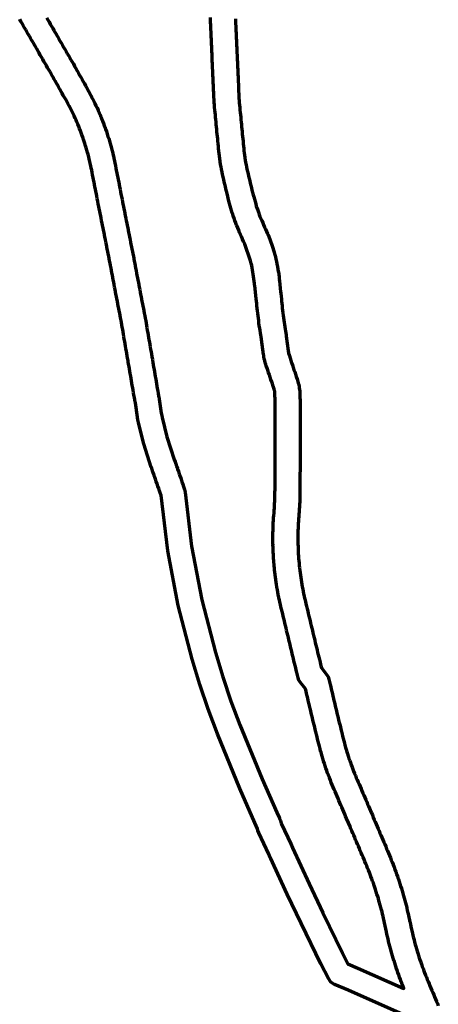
# Model space of a CAD drawing. Header units: metres. Extents: x 98902 to 136161, y 449037 to 499677.
# Tile 11 of 200: x 127168 to 128208, y 463184 to 465628. Entities that reach past the tile are written whole.
import ezdxf

# ---------------------------------------------------------------- set-up
doc = ezdxf.new("R2010")
doc.units = ezdxf.units.M
doc.layers.add('B-WE-OG-INFO_EIS VOORZORGSMAATREGEL-GV', color=7, linetype='Continuous', lineweight=70, true_color=0xfa194b)

msp = doc.modelspace()

# ---------------------------------------------------------------- linework, layer by layer
at = {"layer": 'B-WE-OG-INFO_EIS VOORZORGSMAATREGEL-GV', "flags": 128}
for points in [[(128127.4, 463155.8), (127983.8, 463219.1), (127949.6, 463233.8), (127940.9, 463239.5), (127934.6, 463247.9), (127916, 463284.7), (127867.1, 463385.5), (127832.6, 463457.9), (127790.7, 463547.9), (127790.6, 463548.4), (127790.2, 463548.9), (127786.8, 463557), (127761.6, 463609.7), (127759.5, 463615.3), (127759, 463619.9), (127758.9, 463620), (127758.9, 463620), (127751.9, 463634.6), (127715.1, 463720.2), (127659.1, 463855.7), (127636.3, 463916.7), (127615.4, 463978.4), (127596.4, 464040.7), (127561.9, 464174.3), (127536.1, 464310), (127519.2, 464447), (127517.2, 464453.7), (127515.3, 464459.1), (127513.3, 464464.8), (127511.4, 464470.4), (127511.4, 464470.4), (127509.4, 464476.1), (127509.4, 464476.1), (127507.4, 464481.8), (127505.5, 464487.4), (127503.5, 464493.1), (127503.5, 464493.1), (127503, 464494.5), (127503, 464494.5), (127501.1, 464500.2), (127499.1, 464505.9), (127497.2, 464511.5), (127497.2, 464511.5), (127497.2, 464511.5), (127495.2, 464517.2), (127495.2, 464517.5), (127495, 464517.7), (127476.1, 464575.6), (127463.3, 464627.3), (127463.3, 464628.1), (127463, 464628.8), (127461.9, 464634.7), (127461.9, 464634.8), (127461.9, 464634.8), (127460.8, 464640.7), (127460.8, 464641.3), (127460.6, 464641.8), (127455.3, 464676.9), (127454.6, 464680.8), (127454.6, 464680.9), (127454.6, 464681.4), (127454.4, 464681.9), (127454.4, 464682.5), (127454.2, 464683), (127453.9, 464684.5), (127453.9, 464684.6), (127453.9, 464684.6), (127452.9, 464690.6), (127451.8, 464696.5), (127450.8, 464702.4), (127449.8, 464708.3), (127449.8, 464708.3), (127449.8, 464708.3), (127448.8, 464714.2), (127448.8, 464714.3), (127448.8, 464714.3), (127447.8, 464720.2), (127447.8, 464720.2), (127446.7, 464726.1), (127446.7, 464726.1), (127445.7, 464732), (127445.7, 464732), (127444.7, 464737.9), (127443.7, 464743.8), (127443.7, 464743.8), (127442.7, 464749.7), (127441.7, 464755.7), (127440.6, 464761.6), (127440.6, 464761.6), (127440.6, 464761.6), (127439.6, 464767.5), (127439.6, 464767.5), (127438.6, 464773.4), (127437.6, 464779.3), (127437.6, 464779.3), (127437.6, 464779.3), (127437.6, 464779.4), (127437.6, 464779.6), (127437.5, 464779.8), (127437.1, 464782.1), (127437.1, 464782.1), (127437.1, 464782.1), (127436.1, 464788), (127436.1, 464788), (127435.1, 464793.9), (127434, 464799.8), (127433, 464805.7), (127432, 464811.6), (127431, 464817.5), (127429.9, 464823.4), (127428.9, 464829.3), (127427.9, 464835.2), (127427.9, 464835.4), (127427.8, 464835.5), (127426.8, 464841.4), (127425.8, 464847.3), (127425.8, 464847.3), (127425.8, 464847.3), (127424.9, 464853.3), (127424.9, 464853.3), (127423.9, 464859.2), (127422.9, 464865.1), (127422.9, 464865.1), (127421.9, 464870.9), (127420.9, 464876.5), (127419.9, 464882), (127418.7, 464887.9), (127417.6, 464893.8), (127416.4, 464899.7), (127415.3, 464905.6), (127414.1, 464911.4), (127412.9, 464917.3), (127411.8, 464923.2), (127410.6, 464929.1), (127410.6, 464929.1), (127410.6, 464929.2), (127409.5, 464935.1), (127409.5, 464935.1), (127409.4, 464935.2), (127408.3, 464941.1), (127408.3, 464941.1), (127407.2, 464947), (127406.1, 464952.9), (127404.9, 464958.8), (127404.9, 464958.8), (127403.8, 464964.7), (127402.7, 464970.6), (127402.7, 464970.6), (127402.7, 464970.6), (127401.6, 464976.5), (127400.4, 464982.4), (127399.3, 464988.3), (127399.3, 464988.3), (127399.3, 464988.3), (127398.2, 464994.2), (127398.2, 464994.2), (127398.2, 464994.2), (127397.1, 465000.1), (127396, 465006), (127396, 465006), (127394.9, 465011.9), (127393.7, 465017.8), (127393.7, 465017.8), (127393.7, 465017.8), (127392.7, 465023.6), (127391.5, 465029.4), (127391.5, 465029.4), (127390.4, 465035.2), (127390.4, 465035.2), (127389.2, 465041.1), (127388, 465047), (127386.8, 465052.9), (127385.7, 465058.8), (127384.5, 465064.7), (127383.3, 465070.6), (127383.3, 465070.6), (127382.2, 465076.4), (127381, 465082.3), (127379.8, 465088.2), (127379.8, 465088.2), (127378.6, 465094.1), (127377.5, 465100), (127376.3, 465105.9), (127375.1, 465111.8), (127373.9, 465117.7), (127373.9, 465117.7), (127372.8, 465123.6), (127371.6, 465129.4), (127370.4, 465135.3), (127369.3, 465141.2), (127368.1, 465147.1), (127366.9, 465153), (127366.9, 465153), (127365.7, 465158.9), (127364.6, 465164.8), (127363.4, 465170.7), (127363.4, 465170.7), (127362.2, 465176.6), (127362.2, 465176.6), (127362.2, 465176.6), (127361.9, 465178.1), (127361.9, 465178.1), (127361.9, 465178.1), (127360.8, 465184), (127359.6, 465189.9), (127359.6, 465189.9), (127358.5, 465195.7), (127358.5, 465195.7), (127357.3, 465201.6), (127356.2, 465207.5), (127355, 465213.3), (127355, 465213.3), (127353.9, 465219.2), (127353.9, 465219.2), (127352.7, 465225.1), (127351.6, 465231), (127351.6, 465231), (127350.4, 465236.8), (127350.4, 465236.8), (127349.3, 465242.7), (127349.3, 465242.7), (127348.1, 465248.6), (127348.1, 465248.6), (127347, 465254.4), (127345.8, 465260), (127344.6, 465265.7), (127343.4, 465271.4), (127342.2, 465276.7), (127340.8, 465282.3), (127339.4, 465288), (127339.4, 465288), (127338.1, 465293.3), (127336.6, 465298.7), (127335, 465304.5), (127333.5, 465309.8), (127331.9, 465315), (127331.9, 465315), (127330.1, 465320.7), (127330.1, 465320.7), (127328.4, 465326.1), (127326.6, 465331.3), (127324.7, 465336.9), (127324.7, 465336.9), (127322.8, 465342.3), (127320.9, 465347.4), (127318.8, 465352.8), (127318.8, 465352.8), (127316.7, 465358.2), (127314.6, 465363.4), (127312.4, 465368.6), (127312.4, 465368.6), (127310.1, 465374), (127308, 465379), (127305.6, 465384.1), (127303.1, 465389.6), (127303.1, 465389.6), (127300.8, 465394.5), (127298.4, 465399.5), (127295.7, 465404.8), (127293.2, 465409.8), (127290.6, 465414.7), (127287.8, 465419.9), (127285, 465425), (127282.3, 465430), (127282.3, 465430), (127279.3, 465435.2), (127276.4, 465440.4), (127273.5, 465445.6), (127273.5, 465445.6), (127270.6, 465450.8), (127267.6, 465456.1), (127264.7, 465461.3), (127264.7, 465461.3), (127261.8, 465466.5), (127261.8, 465466.5), (127258.9, 465471.7), (127258.9, 465471.7), (127255.9, 465476.9), (127253, 465482.1), (127252.4, 465483.3), (127252.4, 465483.3), (127249.4, 465488.3), (127249.4, 465488.3), (127246.4, 465493.6), (127246.4, 465493.6), (127243.4, 465498.8), (127240.4, 465504), (127237.4, 465509.2), (127234.4, 465514.4), (127234.4, 465514.4), (127231.4, 465519.6), (127231.3, 465519.6), (127228.3, 465524.9), (127228.3, 465524.9), (127225.3, 465530.1), (127222.3, 465535.3), (127219.3, 465540.5), (127216.3, 465545.7), (127216.3, 465545.7), (127213.3, 465550.9), (127210.3, 465556.1), (127207.2, 465561.4), (127204.2, 465566.6), (127201.2, 465571.8), (127198.2, 465577), (127198.2, 465577), (127195.2, 465582.2), (127195.2, 465582.2), (127192.2, 465587.4), (127189.2, 465592.7), (127186.2, 465597.9), (127183.1, 465603.1), (127180.1, 465608.3), (127177.1, 465613.5), (127174.1, 465618.7), (127174.1, 465618.7), (127171.1, 465624), (127168.1, 465629.2)], [(127235.1, 465633.1), (127238.1, 465627.9), (127238.1, 465627.9), (127241.1, 465622.7), (127244.1, 465617.5), (127247.2, 465612.2), (127250.2, 465607), (127250.2, 465607), (127253.2, 465601.8), (127256.2, 465596.6), (127256.2, 465596.6), (127259.2, 465591.4), (127259.2, 465591.4), (127262.2, 465586.2), (127265.2, 465580.9), (127268.2, 465575.7), (127271.3, 465570.5), (127274.3, 465565.3), (127274.3, 465565.3), (127277.3, 465560.1), (127280.3, 465554.9), (127283.3, 465549.6), (127286.3, 465544.4), (127289.3, 465539.2), (127289.3, 465539.2), (127292.3, 465534), (127292.3, 465534), (127295.4, 465528.8), (127298.4, 465523.6), (127301.4, 465518.4), (127304.4, 465513.1), (127304.4, 465513.1), (127304.5, 465513), (127305.2, 465511.7), (127305.3, 465511.6), (127305.3, 465511.5), (127308.3, 465506.3), (127311.2, 465501.1), (127311.2, 465501.1), (127314.1, 465495.8), (127317, 465490.6), (127320, 465485.4), (127322.9, 465480.2), (127325.8, 465475), (127325.8, 465475), (127328.7, 465469.8), (127328.7, 465469.8), (127331.7, 465464.5), (127334.6, 465459.3), (127334.6, 465459.2), (127334.7, 465459.2), (127337.6, 465453.9), (127337.6, 465453.8), (127337.7, 465453.7), (127340.6, 465448.4), (127343.4, 465443.1), (127343.4, 465443.1), (127343.5, 465443), (127346.3, 465437.7), (127346.4, 465437.3), (127346.7, 465437), (127349.3, 465431.7), (127352, 465426.3), (127354.7, 465421), (127354.8, 465420.5), (127355.1, 465420.1), (127357.6, 465414.7), (127357.6, 465414.7), (127357.6, 465414.7), (127360.1, 465409.2), (127360.1, 465409.2), (127362.6, 465403.8), (127362.7, 465403.4), (127362.9, 465403.1), (127365.3, 465397.6), (127365.3, 465397.5), (127365.4, 465397.4), (127367.7, 465391.9), (127367.7, 465391.9), (127370, 465386.4), (127370.1, 465386.1), (127370.3, 465385.9), (127372.5, 465380.3), (127372.5, 465380.1), (127372.6, 465380), (127374.8, 465374.4), (127374.8, 465374.4), (127376.9, 465368.8), (127376.9, 465368.6), (127377.1, 465368.4), (127379.1, 465362.8), (127379.2, 465362.5), (127379.3, 465362.3), (127381.3, 465356.7), (127381.3, 465356.7), (127383.3, 465351), (127383.3, 465350.9), (127383.3, 465350.8), (127385.3, 465345.1), (127385.3, 465344.8), (127385.5, 465344.5), (127387.3, 465338.7), (127389.1, 465333), (127389.1, 465333), (127389.1, 465333), (127390.9, 465327.3), (127390.9, 465326.8), (127391.1, 465326.4), (127392.8, 465320.7), (127394.4, 465314.9), (127396, 465309.1), (127396, 465308.7), (127396.2, 465308.3), (127397.7, 465302.5), (127397.7, 465302.5), (127397.7, 465302.4), (127399.1, 465296.6), (127399.1, 465296.6), (127400.5, 465290.8), (127400.6, 465290.4), (127400.7, 465290.1), (127402, 465284.3), (127402, 465284.1), (127402.1, 465284), (127403.3, 465278.2), (127404.5, 465272.3), (127404.5, 465272.2), (127404.6, 465272.1), (127405.8, 465266.2), (127405.8, 465266.1), (127405.8, 465266), (127407, 465260.1), (127407, 465260.1), (127408.1, 465254.2), (127408.1, 465254.2), (127409.3, 465248.4), (127410.4, 465242.5), (127411.6, 465236.6), (127412.7, 465230.8), (127412.7, 465230.8), (127413.9, 465224.9), (127413.9, 465224.9), (127415, 465219), (127416.2, 465213.1), (127417.3, 465207.3), (127418.5, 465201.4), (127418.5, 465201.4), (127419.6, 465195.5), (127420.8, 465189.7), (127420.8, 465189.7), (127421.1, 465188.2), (127421.1, 465188.2), (127422.2, 465182.4), (127423.4, 465176.5), (127424.6, 465170.6), (127425.8, 465164.7), (127426.9, 465158.8), (127428.1, 465152.9), (127429.3, 465147.1), (127430.4, 465141.2), (127431.6, 465135.3), (127432.8, 465129.4), (127434, 465123.5), (127435.1, 465117.6), (127436.3, 465111.7), (127436.3, 465111.7), (127437.5, 465105.8), (127438.7, 465099.9), (127439.8, 465094.1), (127441, 465088.2), (127442.2, 465082.3), (127443.3, 465076.4), (127444.5, 465070.5), (127445.7, 465064.6), (127446.9, 465058.7), (127448, 465052.8), (127449.2, 465046.9), (127450.4, 465041), (127450.4, 465041), (127450.4, 465040.9), (127451.6, 465035.1), (127451.6, 465034.9), (127451.6, 465034.8), (127452.7, 465028.9), (127453.8, 465023), (127454.9, 465017.1), (127454.9, 465017.1), (127454.9, 465017.1), (127456, 465011.2), (127456, 465011.2), (127457.1, 465005.4), (127457.1, 465005.4), (127458.3, 464999.5), (127458.3, 464999.5), (127459.4, 464993.6), (127460.5, 464987.7), (127460.5, 464987.7), (127460.5, 464987.7), (127461.6, 464981.8), (127462.8, 464975.9), (127463.9, 464970), (127463.9, 464970), (127465, 464964.1), (127466.1, 464958.2), (127467.3, 464952.3), (127468.4, 464946.5), (127469.5, 464940.7), (127469.5, 464940.7), (127470.7, 464934.8), (127471.8, 464928.9), (127473, 464923), (127474.1, 464917.1), (127475.3, 464911.2), (127476.5, 464905.3), (127477.6, 464899.5), (127478.8, 464893.6), (127478.8, 464893.5), (127478.8, 464893.4), (127479.9, 464887.5), (127479.9, 464887.2), (127480, 464887), (127481, 464881.1), (127481, 464881), (127481.1, 464880.9), (127482.1, 464875), (127482.1, 464875), (127483.1, 464869), (127483.1, 464869), (127484, 464863.1), (127485, 464857.2), (127485, 464857.2), (127486, 464851.3), (127487, 464845.5), (127488, 464839.7), (127489, 464833.8), (127490.1, 464827.8), (127491.1, 464821.9), (127491.1, 464821.9), (127491.1, 464821.9), (127492.1, 464815.9), (127493.2, 464810), (127494.2, 464804.1), (127495.2, 464798.2), (127495.2, 464798.2), (127495.2, 464798.2), (127496.2, 464792.3), (127496.2, 464792.3), (127496.6, 464790), (127496.6, 464790), (127496.6, 464790), (127496.6, 464789.7), (127496.7, 464789.5), (127497.7, 464783.6), (127498.7, 464777.7), (127499.8, 464771.8), (127499.8, 464771.8), (127500.8, 464765.9), (127501.8, 464759.9), (127502.8, 464754), (127502.8, 464754), (127502.8, 464754), (127503.8, 464748.1), (127503.8, 464748.1), (127503.9, 464748.1), (127504.9, 464742.2), (127504.9, 464742.2), (127504.9, 464742.2), (127505.9, 464736.2), (127505.9, 464736.2), (127506.9, 464730.3), (127507.9, 464724.4), (127507.9, 464724.4), (127508.9, 464718.5), (127508.9, 464718.5), (127509.9, 464712.6), (127511, 464706.7), (127512, 464700.8), (127513, 464694.8), (127513.2, 464693.5), (127513.2, 464693.2), (127513.4, 464692.9), (127513.4, 464692.3), (127513.6, 464691.8), (127514.4, 464687.4), (127514.4, 464686.8), (127514.6, 464686.3), (127519.8, 464651.3), (127520.8, 464646.1), (127520.8, 464646.1), (127521.8, 464640.9), (127533.5, 464593.2), (127552, 464536.6), (127553.9, 464531.1), (127553.9, 464531.1), (127555.8, 464525.5), (127557.8, 464519.8), (127559.7, 464514.1), (127559.7, 464514.1), (127560.2, 464512.7), (127560.2, 464512.7), (127562.2, 464507), (127562.2, 464507), (127564.2, 464501.4), (127566.1, 464495.7), (127568.1, 464490), (127568.1, 464490), (127570, 464484.3), (127572, 464478.7), (127574, 464472.8), (127574.1, 464472.4), (127574.3, 464472), (127577.5, 464461.9), (127578.7, 464455.5), (127595.1, 464321.3), (127620.2, 464188.4), (127654, 464057.5), (127672.5, 463996.9), (127692.8, 463937.1), (127714.9, 463877.9), (127770.5, 463743.3), (127806.3, 463660), (127813.1, 463645.9), (127813.1, 463645.6), (127813.3, 463645.4), (127815.6, 463640.4), (127817.8, 463633.3), (127817.9, 463631), (127841.3, 463582.2), (127845.3, 463572.7), (127886.8, 463483.6), (127921.1, 463411.6), (127969.9, 463311.1), (127983.3, 463284.6), (128007.9, 463274.1), (128122.4, 463223.6), (128120.4, 463228.5), (128120.4, 463228.6), (128120.3, 463228.7), (128118.1, 463234.2), (128118.1, 463234.3), (128118.1, 463234.4), (128115.9, 463240), (128115.9, 463240.1), (128115.8, 463240.2), (128113.7, 463245.8), (128113.7, 463245.9), (128113.6, 463246), (128111.5, 463251.6), (128111.5, 463251.7), (128111.5, 463251.8), (128109.4, 463257.4), (128109.4, 463257.5), (128109.3, 463257.6), (128107.3, 463263.3), (128107.3, 463263.4), (128107.3, 463263.5), (128105.3, 463269.1), (128105.3, 463269.2), (128105.2, 463269.3), (128103.3, 463275), (128103.3, 463275.1), (128103.3, 463275.2), (128101.4, 463280.9), (128101.4, 463281), (128101.3, 463281.1), (128099.5, 463286.8), (128099.5, 463286.9), (128099.4, 463287), (128097.7, 463292.7), (128097.6, 463292.8), (128097.6, 463292.9), (128095.8, 463298.6), (128095.8, 463298.7), (128095.8, 463298.8), (128094.1, 463304.5), (128094.1, 463304.6), (128094, 463304.7), (128092.4, 463310.5), (128092.4, 463310.6), (128092.3, 463310.7), (128090.7, 463316.4), (128090.7, 463316.6), (128090.6, 463316.7), (128089.1, 463322.4), (128089.1, 463322.5), (128089, 463322.6), (128087.5, 463328.4), (128087.5, 463328.5), (128087.4, 463328.6), (128085.9, 463334.4), (128085.9, 463334.5), (128085.9, 463334.6), (128084.4, 463340.4), (128084.4, 463340.5), (128084.4, 463340.6), (128083, 463346.4), (128083, 463346.5), (128082.9, 463346.6), (128081.6, 463352.5), (128081.6, 463352.6), (128081.5, 463352.8), (128080.2, 463358.6), (128080.2, 463358.6), (128080.2, 463358.7), (128078.9, 463364.5), (128078.9, 463364.6), (128078.9, 463364.7), (128077.6, 463370.5), (128077.6, 463370.5), (128077.6, 463370.6), (128077.2, 463372.7), (128077.2, 463372.7), (128076, 463378.3), (128075.7, 463379.6), (128075.7, 463379.6), (128075.7, 463379.6), (128074.4, 463385.4), (128074.4, 463385.4), (128073.1, 463391.2), (128071.8, 463397), (128071.8, 463397), (128070.5, 463402.8), (128069.3, 463408.2), (128068, 463413.4), (128066.5, 463418.9), (128065, 463424.6), (128063.4, 463430.3), (128063.4, 463430.3), (128061.9, 463436.1), (128060.4, 463441.4), (128058.9, 463446.5), (128057.2, 463452), (128055.4, 463457.6), (128053.6, 463463.3), (128051.9, 463469), (128051.9, 463469), (128050.2, 463474.1), (128048.4, 463479.2), (128048.4, 463479.2), (128046.5, 463484.6), (128044.5, 463490.2), (128042.5, 463495.8), (128040.5, 463501.4), (128040.5, 463501.4), (128038.7, 463506.4), (128036.7, 463511.3), (128034.4, 463516.8), (128032.2, 463522.3), (128032.2, 463522.3), (128030, 463527.8), (128027.7, 463533.2), (128027.7, 463533.2), (128025.6, 463538.6), (128023.3, 463543.8), (128023.3, 463543.8), (128021, 463549.3), (128018.7, 463554.7), (128018.7, 463554.7), (128016.3, 463560.2), (128016.3, 463560.2), (128014, 463565.6), (128011.7, 463571.1), (128011.7, 463571.1), (128009.3, 463576.6), (128009.3, 463576.6), (128007, 463582), (128004.7, 463587.5), (128004.7, 463587.5), (128002.3, 463592.9), (128000, 463598.4), (127997.7, 463603.9), (127995.4, 463609.3), (127993, 463614.8), (127990.7, 463620.2), (127988.4, 463625.7), (127984.6, 463634.6), (127984.6, 463634.6), (127979.9, 463645.5), (127979.9, 463645.5), (127979.9, 463645.5), (127977.5, 463651.1), (127975.2, 463656.6), (127972.8, 463662.2), (127972.8, 463662.2), (127970.4, 463667.7), (127970.4, 463667.7), (127968.1, 463673.3), (127965.7, 463678.8), (127963.3, 463684.4), (127961, 463689.9), (127958.6, 463695.5), (127956.2, 463701), (127953.9, 463706.6), (127951.5, 463712.1), (127949.1, 463717.7), (127946.8, 463723.3), (127946.7, 463723.4), (127946.7, 463723.5), (127944.3, 463729.1), (127944.3, 463729.2), (127944.2, 463729.3), (127942, 463734.9), (127942, 463734.9), (127939.7, 463740.5), (127937.4, 463746.1), (127937.3, 463746.6), (127937.1, 463747), (127935, 463752.6), (127935, 463752.7), (127935, 463752.7), (127932.9, 463758.3), (127932.9, 463758.3), (127930.8, 463764), (127930.8, 463764.2), (127930.7, 463764.4), (127928.7, 463770.1), (127928.6, 463770.4), (127928.5, 463770.6), (127926.6, 463776.4), (127924.7, 463782.1), (127922.8, 463787.8), (127922.7, 463788.2), (127922.5, 463788.6), (127920.8, 463794.4), (127920.8, 463794.5), (127920.8, 463794.5), (127919.1, 463800.3), (127917.3, 463806.1), (127917.3, 463806.3), (127917.3, 463806.4), (127915.6, 463812.2), (127915.6, 463812.6), (127915.4, 463812.9), (127913.9, 463818.7), (127912.4, 463824.6), (127910.9, 463830.4), (127910.9, 463830.6), (127910.8, 463830.8), (127909.3, 463836.6), (127909.3, 463836.7), (127909.3, 463836.7), (127907.9, 463842.6), (127907.9, 463842.6), (127906.5, 463848.5), (127906.5, 463848.5), (127905.1, 463854.3), (127903.6, 463860.2), (127902.2, 463866.1), (127900.8, 463871.9), (127899.4, 463877.8), (127899.4, 463877.8), (127898, 463883.7), (127898, 463883.7), (127896.5, 463889.5), (127896.5, 463889.5), (127895.1, 463895.4), (127895.1, 463895.4), (127893.7, 463901.3), (127893.7, 463901.3), (127893.7, 463901.3), (127892.3, 463907.2), (127892.3, 463907.2), (127892.3, 463907.2), (127890.9, 463913.1), (127889.4, 463918.9), (127888, 463924.8), (127888, 463924.8), (127887.7, 463926.3), (127887.7, 463926.3), (127886.3, 463932.1), (127886.3, 463932.1), (127884.9, 463938), (127883.4, 463943.9), (127883.4, 463943.9), (127882, 463949.7), (127880.6, 463955.6), (127880.6, 463955.6), (127880.6, 463955.6), (127879.2, 463961.3), (127877.8, 463967.1), (127864.9, 463984), (127861.7, 463989.1), (127859.6, 463994.8), (127856.4, 464007.5), (127856.4, 464007.7), (127856.3, 464007.9), (127854.9, 464013.7), (127854.9, 464013.7), (127853.5, 464019.5), (127853.5, 464019.5), (127852.1, 464025.3), (127852.1, 464025.3), (127850.7, 464031.1), (127849.3, 464036.9), (127847.9, 464042.8), (127847.9, 464042.8), (127846.5, 464048.6), (127846.5, 464048.6), (127845.1, 464054.4), (127845.1, 464054.4), (127843.7, 464060.2), (127842.3, 464066), (127840.9, 464071.8), (127839.5, 464077.7), (127838.1, 464083.5), (127838.1, 464083.5), (127836.7, 464089.3), (127836.7, 464089.3), (127835.3, 464095.1), (127835.3, 464095.1), (127833.9, 464100.9), (127832.5, 464106.7), (127831.1, 464112.5), (127829.6, 464118.4), (127828.2, 464124.2), (127826.8, 464130), (127825.4, 464135.8), (127825.4, 464135.8), (127824, 464141.6), (127824, 464141.6), (127822.6, 464147.4), (127822.6, 464147.4), (127821.2, 464153.3), (127819.8, 464159.1), (127818.4, 464164.9), (127818.4, 464164.9), (127818.4, 464165), (127817, 464170.8), (127817, 464171), (127816.9, 464171.1), (127815.6, 464177), (127814.3, 464182.8), (127814.3, 464182.8), (127813, 464188.6), (127813, 464188.9), (127812.8, 464189.2), (127811.6, 464195.1), (127811.6, 464195.1), (127811.6, 464195.2), (127810.4, 464201), (127810.4, 464201.3), (127810.3, 464201.6), (127809.3, 464207.4), (127809.3, 464207.5), (127809.2, 464207.5), (127808.2, 464213.4), (127807.1, 464219.3), (127807.1, 464219.6), (127807, 464220), (127806.1, 464225.9), (127806.1, 464225.9), (127806.1, 464225.9), (127805.1, 464231.8), (127805.1, 464232), (127805.1, 464232.1), (127804.2, 464238), (127804.2, 464238.2), (127804.2, 464238.4), (127803.4, 464244.3), (127803.4, 464244.3), (127803.4, 464244.3), (127802.6, 464250.2), (127802.6, 464250.6), (127802.5, 464250.9), (127801.8, 464256.8), (127801.2, 464262.8), (127801.2, 464262.8), (127801.2, 464262.9), (127800.5, 464268.8), (127800.5, 464269.1), (127800.4, 464269.5), (127799.9, 464275.5), (127799.4, 464281.4), (127799.4, 464281.4), (127799.4, 464281.4), (127798.9, 464287.4), (127798.9, 464287.7), (127798.8, 464288.1), (127798.5, 464294), (127798.1, 464300), (127798.1, 464300.3), (127798.1, 464300.5), (127797.8, 464306.5), (127797.8, 464306.6), (127797.8, 464306.7), (127797.5, 464312.7), (127797.5, 464312.7), (127797.3, 464318.6), (127797.3, 464318.9), (127797.3, 464319.1), (127797.1, 464325.1), (127797.2, 464325.2), (127797.1, 464325.3), (127797, 464331.3), (127797, 464331.3), (127797, 464331.4), (127796.9, 464337.4), (127797, 464337.6), (127796.9, 464337.9), (127797, 464347.7), (127797, 464347.9), (127797, 464348.1), (127797.1, 464354.1), (127797.1, 464354.2), (127797.1, 464354.2), (127797.2, 464360.2), (127797.2, 464360.4), (127797.2, 464360.6), (127797.4, 464366.6), (127797.4, 464366.6), (127797.4, 464366.7), (127797.6, 464372.7), (127797.7, 464372.9), (127797.7, 464373), (127797.9, 464379), (127798, 464379.2), (127798, 464379.3), (127798.3, 464385.3), (127798.3, 464385.4), (127798.3, 464385.5), (127798.7, 464391.5), (127798.7, 464391.6), (127798.7, 464391.8), (127799.2, 464397.8), (127799.2, 464397.9), (127799.2, 464397.9), (127799.7, 464403.9), (127799.7, 464403.9), (127800.1, 464409.8), (127800.1, 464409.8), (127800.6, 464415.6), (127800.9, 464421.3), (127800.9, 464421.3), (127801.3, 464427), (127801.5, 464432.7), (127801.5, 464432.7), (127801.8, 464438.5), (127801.9, 464444.3), (127801.9, 464444.3), (127802.1, 464450), (127802.1, 464455.7), (127802.1, 464455.7), (127802.2, 464461.5), (127802.2, 464467.5), (127802.2, 464473.5), (127802.2, 464479.5), (127802.2, 464485.5), (127802.2, 464491.5), (127802.2, 464497.5), (127802.2, 464503.5), (127802.3, 464509.5), (127802.3, 464515.5), (127802.3, 464521.5), (127802.3, 464527.5), (127802.3, 464533.5), (127802.3, 464539.5), (127802.3, 464545.5), (127802.3, 464551.5), (127802.3, 464557.5), (127802.4, 464563.5), (127802.4, 464569.5), (127802.4, 464575.5), (127802.4, 464581.5), (127802.4, 464587.5), (127802.4, 464593.5), (127802.4, 464599.5), (127802.4, 464605.5), (127802.4, 464611.5), (127802.4, 464617.5), (127802.5, 464623.5), (127802.5, 464629.5), (127802.5, 464635.5), (127802.5, 464641.5), (127802.5, 464647.5), (127802.5, 464653.5), (127802.5, 464659.5), (127802.5, 464665.4), (127802.5, 464671.3), (127802.4, 464677.1), (127802.3, 464682.8), (127802.2, 464688.5), (127802, 464694.2), (127801.7, 464700.1), (127801.7, 464700.1), (127801.6, 464702.7), (127801.4, 464705.5), (127800.6, 464708.3), (127799.1, 464713.7), (127797.6, 464718.9), (127795.9, 464724), (127794, 464729.5), (127792.1, 464735.2), (127792.1, 464735.2), (127792.1, 464735.2), (127790.2, 464740.9), (127790.2, 464741), (127790.2, 464741), (127788.2, 464746.7), (127786.3, 464752.3), (127784.4, 464758), (127784.4, 464758), (127782.5, 464763.7), (127782.5, 464763.7), (127780.6, 464769.4), (127779.6, 464772.3), (127779.6, 464772.3), (127778.7, 464775.1), (127778.7, 464775.1), (127776.8, 464780.8), (127776.6, 464782.4), (127775.9, 464783.8), (127775.3, 464786.7), (127775.2, 464787.9), (127774.8, 464789.1), (127774, 464795), (127774, 464795), (127773.8, 464796.5), (127773.8, 464796.5), (127773.8, 464796.5), (127773.8, 464796.5), (127773.8, 464796.6), (127773.8, 464797), (127773.6, 464797.5), (127768.5, 464834.1), (127768.5, 464834.1), (127768.3, 464835.6), (127767.4, 464841.3), (127767.4, 464841.3), (127767.4, 464841.3), (127766.7, 464845.8), (127766, 464850.4), (127766, 464850.4), (127765, 464856.4), (127765, 464856.4), (127765, 464856.4), (127764.1, 464862.3), (127764.1, 464862.5), (127764.1, 464862.7), (127763.2, 464868.7), (127763.2, 464868.9), (127763.1, 464869.2), (127762.4, 464875.2), (127762.4, 464875.3), (127762.3, 464875.4), (127761.6, 464881.4), (127760.9, 464887.4), (127760.2, 464893.4), (127759.4, 464899.4), (127758.7, 464905.4), (127758, 464911.4), (127758, 464911.6), (127757.9, 464911.9), (127757.3, 464917.8), (127756.7, 464923.7), (127756, 464929.7), (127756, 464929.7), (127756, 464929.7), (127755.3, 464935.7), (127751.7, 464967.6), (127751.7, 464967.6), (127751.7, 464967.6), (127751.4, 464970.6), (127751, 464973.6), (127750.3, 464979.5), (127750.3, 464979.5), (127749.7, 464985.3), (127749, 464990.9), (127748.2, 464996.4), (127747.3, 465001.8), (127746.4, 465007.2), (127745.3, 465012.7), (127744.2, 465018), (127743, 465023.4), (127741.4, 465029.9), (127727.2, 465071.2), (127726.6, 465072.7), (127724.3, 465077.8), (127721.8, 465083.2), (127721.8, 465083.2), (127719.4, 465088.7), (127719.3, 465088.8), (127719.3, 465089), (127716.8, 465094.5), (127716.8, 465094.6), (127716.7, 465094.8), (127714.3, 465100.3), (127714.3, 465100.3), (127712, 465105.8), (127709.6, 465111.4), (127709.6, 465111.5), (127709.5, 465111.6), (127707.2, 465117.2), (127707.1, 465117.5), (127706.9, 465117.9), (127704.7, 465123.5), (127704.7, 465123.8), (127704.5, 465124.2), (127702.5, 465129.8), (127702.4, 465130), (127702.4, 465130.1), (127700.4, 465135.8), (127698.4, 465141.5), (127698.3, 465142), (127698, 465142.6), (127696.3, 465148.4), (127696.2, 465148.6), (127696.1, 465148.9), (127694.5, 465154.6), (127692.8, 465160.4), (127691.1, 465166.2), (127689.5, 465172), (127689.5, 465172.2), (127689.4, 465172.3), (127687.8, 465178.1), (127687.8, 465178.5), (127687.6, 465178.8), (127686.2, 465184.6), (127684.7, 465190.5), (127683.2, 465196.3), (127683.2, 465196.4), (127683.2, 465196.5), (127681.8, 465202.3), (127681.8, 465202.4), (127681.7, 465202.5), (127680.3, 465208.3), (127678.9, 465214.2), (127677.6, 465220), (127676.2, 465225.9), (127676.2, 465225.9), (127674.8, 465231.8), (127674.8, 465231.8), (127673.4, 465237.6), (127673.4, 465237.8), (127673.3, 465238), (127672, 465243.8), (127672, 465244), (127671.9, 465244.2), (127670.6, 465250.1), (127670.6, 465250.3), (127670.6, 465250.5), (127669.4, 465256.4), (127669.4, 465256.6), (127669.3, 465256.8), (127668.2, 465262.7), (127668.2, 465262.9), (127668.2, 465263.1), (127667.1, 465269), (127667.1, 465269.2), (127667.1, 465269.4), (127666.1, 465275.3), (127666.1, 465275.5), (127666.1, 465275.6), (127665.9, 465277.1), (127665.9, 465277.2), (127665.8, 465277.3), (127665, 465283.3), (127665, 465283.4), (127665, 465283.6), (127664.2, 465289.6), (127664.2, 465289.8), (127664.1, 465290), (127663.5, 465296), (127663.5, 465296.1), (127663.4, 465296.3), (127662.8, 465302.3), (127662.8, 465302.4), (127662.8, 465302.5), (127662.2, 465308.4), (127661.6, 465314.4), (127661, 465320.4), (127660.5, 465326.4), (127659.9, 465332.4), (127659.3, 465338.3), (127658.7, 465344.3), (127658.1, 465350.3), (127657.5, 465356.3), (127657.5, 465356.3), (127657, 465362.2), (127656.4, 465368.2), (127656.4, 465368.2), (127656.4, 465368.2), (127655.8, 465374.2), (127655.8, 465374.2), (127655.2, 465380.2), (127654.6, 465386.2), (127654.1, 465392.1), (127653.5, 465398.1), (127652.9, 465404.1), (127652.3, 465410.1), (127652.3, 465410.1), (127652.3, 465410.1), (127651.7, 465416.1), (127651.8, 465416.4), (127651.7, 465416.6), (127651.2, 465422.6), (127651.3, 465422.9), (127651.2, 465423.1), (127650.8, 465429.1), (127650.9, 465429.4), (127650.8, 465429.6), (127650.5, 465435.6), (127650.3, 465441.6), (127650, 465447.6), (127650, 465447.6), (127649.7, 465453.6), (127649.5, 465459.6), (127649.2, 465465.6), (127649.2, 465465.6), (127648.9, 465471.6), (127648.6, 465477.6), (127648.6, 465477.6), (127648.4, 465483.6), (127648.1, 465489.6), (127647.8, 465495.6), (127647.8, 465495.6), (127647.6, 465501.6), (127647.3, 465507.6), (127647.3, 465507.6), (127647, 465513.6), (127646.8, 465519.6), (127646.5, 465525.6), (127646.5, 465525.6), (127646.2, 465531.6), (127646, 465537.6), (127646, 465537.6), (127646, 465537.6), (127645.7, 465543.6), (127645.4, 465549.6), (127645.2, 465555.6), (127645.2, 465555.6), (127644.9, 465561.7), (127644.6, 465567.7), (127644.6, 465567.7), (127644.6, 465567.7), (127644.4, 465573.7), (127644.1, 465579.7), (127643.8, 465585.7), (127643.8, 465585.7), (127643.8, 465585.7), (127643.5, 465591.7), (127643.3, 465597.7), (127643.3, 465597.7), (127643.3, 465597.7), (127643, 465603.7), (127642.7, 465609.7), (127642.5, 465615.7), (127642.5, 465615.7), (127642.5, 465615.7), (127642.2, 465621.7), (127641.9, 465627.7), (127641.9, 465627.7), (127641.9, 465627.7), (127641.7, 465633.7)], [(127703.9, 465630.5), (127704.1, 465624.5), (127704.1, 465624.5), (127704.1, 465624.5), (127704.4, 465618.5), (127704.7, 465612.5), (127704.7, 465612.5), (127704.7, 465612.5), (127704.9, 465606.5), (127705.2, 465600.5), (127705.5, 465594.5), (127705.5, 465594.5), (127705.5, 465594.5), (127705.7, 465588.5), (127706, 465582.5), (127706, 465582.5), (127706, 465582.5), (127706.3, 465576.5), (127706.6, 465570.5), (127706.8, 465564.5), (127706.8, 465564.5), (127706.8, 465564.5), (127707.1, 465558.5), (127707.4, 465552.5), (127707.4, 465552.5), (127707.4, 465552.5), (127707.6, 465546.5), (127707.9, 465540.5), (127708.2, 465534.5), (127708.4, 465528.5), (127708.7, 465522.5), (127708.7, 465522.5), (127708.7, 465522.5), (127709, 465516.5), (127709.2, 465510.5), (127709.5, 465504.5), (127709.8, 465498.5), (127709.8, 465498.5), (127710, 465492.5), (127710.3, 465486.5), (127710.6, 465480.5), (127710.6, 465480.5), (127710.8, 465474.5), (127711.1, 465468.5), (127711.1, 465468.5), (127711.4, 465462.5), (127711.7, 465456.5), (127711.9, 465450.5), (127711.9, 465450.5), (127712.2, 465444.5), (127712.5, 465438.5), (127712.5, 465438.5), (127712.7, 465432.7), (127713, 465427.3), (127713.5, 465421.8), (127714, 465416.1), (127714, 465416.1), (127714.6, 465410.2), (127715.2, 465404.2), (127715.2, 465404.2), (127715.8, 465398.2), (127716.3, 465392.2), (127716.3, 465392.2), (127716.3, 465392.2), (127716.9, 465386.3), (127717.5, 465380.3), (127718.1, 465374.3), (127718.7, 465368.3), (127718.7, 465368.3), (127719.2, 465362.3), (127719.2, 465362.3), (127719.2, 465362.3), (127719.8, 465356.4), (127719.8, 465356.4), (127720.4, 465350.4), (127721, 465344.4), (127721.6, 465338.4), (127722.2, 465332.5), (127722.7, 465326.5), (127722.7, 465326.5), (127722.7, 465326.5), (127723.3, 465320.5), (127723.3, 465320.5), (127723.9, 465314.5), (127724.5, 465308.6), (127724.5, 465308.6), (127725.1, 465303), (127725.7, 465297.4), (127726.4, 465291.7), (127727.2, 465286), (127727.4, 465284.9), (127728.3, 465279.2), (127729.2, 465273.7), (127730.3, 465268.2), (127731.3, 465262.7), (127732.5, 465257.1), (127733.8, 465251.6), (127735.1, 465245.9), (127735.1, 465245.9), (127735.1, 465245.9), (127736.5, 465240), (127737.9, 465234.2), (127737.9, 465234.2), (127739.3, 465228.3), (127739.3, 465228.3), (127740.7, 465222.5), (127742.1, 465216.7), (127743.5, 465210.9), (127744.9, 465205.2), (127746.4, 465199.4), (127747.8, 465193.9), (127749.2, 465188.6), (127750.9, 465182.9), (127752.5, 465177.1), (127754.2, 465171.3), (127755.7, 465165.8), (127757.3, 465160.9), (127759.1, 465155.7), (127761, 465150.2), (127762.9, 465145.1), (127764.8, 465140.1), (127767, 465135), (127769.3, 465129.6), (127771.6, 465124), (127771.6, 465124), (127771.6, 465124), (127773.9, 465118.7), (127776.2, 465113.5), (127778.7, 465108.1), (127781.2, 465102.7), (127781.2, 465102.6), (127781.2, 465102.6), (127783.7, 465097.1), (127783.8, 465096.6), (127784, 465096.2), (127785.2, 465093.4), (127785.3, 465092.8), (127785.6, 465092.3), (127794.9, 465067.3), (127800, 465051.4), (127800.1, 465050.9), (127800.3, 465050.4), (127802, 465044.6), (127802.1, 465043.6), (127802.4, 465042.7), (127803.1, 465039.8), (127804.4, 465033.9), (127805.6, 465028), (127805.6, 465028), (127805.6, 465027.9), (127806.9, 465022), (127806.9, 465021.8), (127807, 465021.6), (127808.2, 465015.7), (127808.2, 465015.4), (127808.3, 465015), (127809.3, 465009.1), (127809.3, 465009), (127809.4, 465008.9), (127810.4, 465002.9), (127810.4, 465002.6), (127810.5, 465002.4), (127811.3, 464996.4), (127811.3, 464996.1), (127811.4, 464995.8), (127812.2, 464989.8), (127812.2, 464989.8), (127812.2, 464989.7), (127812.9, 464983.7), (127813.3, 464980.7), (127813.3, 464980.4), (127813.4, 464980.1), (127816.1, 464953.1), (127816.1, 464953.1), (127816.1, 464953), (127816.4, 464950), (127816.7, 464947.1), (127816.7, 464947.1), (127817.1, 464943.8), (127817.3, 464941.6), (127817.3, 464941.6), (127817.9, 464935.6), (127818.5, 464929.6), (127818.5, 464929.6), (127818.5, 464929.6), (127819.1, 464923.6), (127819.1, 464923.6), (127819.1, 464923.6), (127819.6, 464918), (127820.3, 464912.3), (127821, 464906.4), (127821.8, 464900.4), (127822.5, 464894.4), (127823.2, 464888.5), (127823.2, 464888.5), (127823.9, 464882.6), (127824.6, 464877), (127825.4, 464871.6), (127826.3, 464865.7), (127826.3, 464865.7), (127827.3, 464859.8), (127828, 464855.2), (127828.7, 464850.8), (127828.7, 464850.8), (127829.6, 464844.9), (127829.6, 464844.6), (127829.7, 464844.4), (127829.9, 464842.9), (127829.9, 464842.9), (127835, 464806.3), (127835, 464806.3), (127835, 464806.3), (127835, 464805.7), (127835.2, 464805.3), (127835.5, 464802.9), (127835.5, 464802.9), (127836, 464799), (127836.1, 464798.7), (127837.8, 464793.6), (127837.8, 464793.6), (127839.7, 464787.9), (127839.7, 464787.9), (127841.6, 464782.2), (127843.5, 464776.5), (127845.4, 464770.8), (127845.4, 464770.8), (127847.3, 464765), (127847.3, 464765), (127849.2, 464759.3), (127849.2, 464759.3), (127851.1, 464753.8), (127851.1, 464753.8), (127853, 464748.1), (127853, 464748.1), (127854.9, 464742.4), (127854.9, 464742.3), (127855, 464742.1), (127856.9, 464736.4), (127856.9, 464736.2), (127857, 464736), (127858.8, 464730.2), (127858.8, 464729.9), (127859, 464729.6), (127860.6, 464723.9), (127860.7, 464723.2), (127861, 464722.6), (127862.4, 464716.8), (127862.5, 464714), (127863.2, 464711.4), (127863.5, 464705.4), (127863.5, 464705.3), (127863.5, 464705.1), (127863.8, 464699.1), (127863.8, 464699.1), (127863.8, 464699), (127863.9, 464696), (127863.9, 464695.9), (127864, 464695.8), (127864.2, 464689.8), (127864.1, 464689.6), (127864.2, 464689.5), (127864.3, 464683.5), (127864.3, 464683.3), (127864.3, 464683.2), (127864.4, 464677.2), (127864.4, 464677.1), (127864.4, 464677), (127864.5, 464671), (127864.5, 464670.8), (127864.5, 464670.7), (127864.5, 464664.7), (127864.5, 464664.7), (127864.5, 464664.6), (127864.5, 464658.6), (127864.5, 464652.6), (127864.5, 464652.6), (127864.5, 464652.6), (127864.5, 464646.5), (127864.5, 464640.5), (127864.5, 464634.5), (127864.5, 464634.5), (127864.5, 464634.5), (127864.5, 464628.5), (127864.5, 464622.5), (127864.4, 464616.5), (127864.4, 464610.5), (127864.4, 464604.4), (127864.4, 464598.4), (127864.4, 464592.4), (127864.4, 464586.4), (127864.4, 464580.4), (127864.4, 464574.4), (127864.4, 464568.4), (127864.4, 464562.3), (127864.3, 464556.3), (127864.3, 464550.3), (127864.3, 464544.3), (127864.3, 464538.3), (127864.3, 464532.3), (127864.3, 464526.3), (127864.3, 464520.2), (127864.3, 464514.2), (127864.3, 464508.2), (127864.2, 464502.2), (127864.2, 464499.2), (127864.2, 464493.2), (127864.2, 464493.2), (127864.2, 464493.2), (127864.2, 464487.2), (127864.2, 464481.1), (127864.2, 464475.1), (127864.2, 464475.1), (127864.2, 464475.1), (127864.2, 464469.1), (127864.2, 464463.1), (127864.2, 464463), (127864.2, 464463), (127864.1, 464456.9), (127864.1, 464456.9), (127864.1, 464456.8), (127864.1, 464450.8), (127864, 464450.7), (127864.1, 464450.5), (127863.9, 464444.5), (127863.9, 464444.4), (127863.9, 464444.3), (127863.8, 464438.3), (127863.7, 464438.1), (127863.8, 464438), (127863.5, 464432), (127863.5, 464431.9), (127863.5, 464431.8), (127863.3, 464425.8), (127863.2, 464425.6), (127863.3, 464425.4), (127862.9, 464419.4), (127862.9, 464419.3), (127862.9, 464419.2), (127862.5, 464413.2), (127862.5, 464413.1), (127862.5, 464412.9), (127862.1, 464406.9), (127862.1, 464406.8), (127862.1, 464406.7), (127861.6, 464400.7), (127861.6, 464400.7), (127861.6, 464400.7), (127861.1, 464394.7), (127861.1, 464394.7), (127861.1, 464394.7), (127860.7, 464388.9), (127860.3, 464383.1), (127859.9, 464377.5), (127859.7, 464371.7), (127859.4, 464366), (127859.2, 464360.2), (127859.1, 464354.4), (127859, 464348.8), (127858.9, 464337.3), (127859, 464332.6), (127859, 464332.6), (127859.1, 464326.4), (127859.3, 464320.6), (127859.5, 464314.7), (127859.5, 464314.7), (127859.5, 464314.7), (127859.7, 464308.7), (127860, 464302.7), (127860.4, 464296.9), (127860.8, 464291), (127861.3, 464285.1), (127861.8, 464279.1), (127862.4, 464273.3), (127863, 464267.4), (127863.7, 464261.4), (127864.4, 464255.6), (127865.2, 464249.7), (127865.2, 464249.7), (127866, 464243.9), (127866.9, 464238), (127866.9, 464238), (127866.9, 464238), (127867.9, 464232.1), (127868.8, 464226.4), (127869.9, 464220.4), (127871, 464214.6), (127872.1, 464208.9), (127872.1, 464208.9), (127873.3, 464202.8), (127873.6, 464201.7), (127874.9, 464195.9), (127876.3, 464189.9), (127877.6, 464184.1), (127879, 464178.2), (127879, 464178.2), (127880.4, 464172.2), (127880.4, 464172.2), (127881.9, 464166.2), (127883.3, 464160.2), (127884.8, 464154.1), (127886.2, 464148.1), (127886.2, 464148.1), (127887.7, 464142.1), (127889.1, 464136.1), (127890.6, 464130.1), (127892.1, 464124), (127893.5, 464118), (127893.5, 464118), (127895, 464112), (127895, 464112), (127896.4, 464106), (127897.9, 464100), (127899.3, 464094), (127900.8, 464087.9), (127900.8, 464087.9), (127902.2, 464081.9), (127903.7, 464075.9), (127905.1, 464069.9), (127905.1, 464069.9), (127906.6, 464063.9), (127906.6, 464063.9), (127908, 464057.8), (127909.5, 464051.8), (127910.9, 464045.8), (127912.4, 464039.8), (127912.4, 464039.8), (127913.9, 464033.8), (127915.3, 464027.9), (127916.7, 464022.3), (127917.4, 464019.5), (127930.6, 464002.4), (127933.8, 463997.2), (127935.9, 463991.4), (127939.1, 463978.4), (127939.1, 463978.2), (127939.2, 463978.1), (127940.6, 463972.3), (127941.9, 463966.5), (127941.9, 463966.5), (127943.3, 463960.7), (127944.7, 463954.9), (127946.1, 463949.1), (127946.1, 463949.1), (127947.4, 463943.3), (127947.8, 463941.9), (127947.8, 463941.9), (127949.1, 463936.1), (127949.1, 463936.1), (127950.5, 463930.3), (127951.9, 463924.5), (127951.9, 463924.5), (127953.2, 463918.8), (127954.6, 463913.1), (127954.6, 463913.1), (127956, 463907.3), (127957.4, 463901.5), (127957.4, 463901.5), (127958.8, 463895.7), (127958.8, 463895.7), (127960.2, 463889.9), (127961.6, 463884.1), (127963, 463878.4), (127963, 463878.4), (127964.4, 463872.6), (127965.8, 463866.8), (127967.2, 463861), (127967.2, 463861), (127968.6, 463855.2), (127970, 463849.5), (127971.4, 463844), (127972.9, 463838.4), (127974.4, 463832.6), (127974.4, 463832.6), (127975.7, 463827.3), (127977.3, 463822), (127977.3, 463822), (127979, 463816.4), (127980.6, 463810.8), (127982.2, 463805.6), (127984, 463800.2), (127985.9, 463794.6), (127987.6, 463789.3), (127989.5, 463784.1), (127991.5, 463778.7), (127993.5, 463773.2), (127995.4, 463768.1), (127997.5, 463762.9), (127997.5, 463762.9), (127999.8, 463757.4), (128001.9, 463752.1), (128004.1, 463746.8), (128006.4, 463741.4), (128008.8, 463735.9), (128011.1, 463730.4), (128011.1, 463730.4), (128013.4, 463725), (128015.8, 463719.5), (128015.8, 463719.5), (128018.1, 463714), (128020.4, 463708.5), (128022.8, 463703.1), (128022.8, 463703.1), (128025.1, 463697.6), (128027.4, 463692.1), (128027.4, 463692.1), (128029.8, 463686.6), (128029.8, 463686.6), (128032.1, 463681.1), (128034.5, 463675.7), (128036.8, 463670.2), (128036.8, 463670.2), (128041.1, 463660.2), (128041.1, 463660.2), (128041.2, 463659.7), (128041.4, 463659.3), (128044, 463653.4), (128046.3, 463647.9), (128046.3, 463647.9), (128048.7, 463642.3), (128051, 463636.8), (128053.4, 463631.3), (128055.8, 463625.8), (128055.8, 463625.8), (128058.1, 463620.2), (128058.1, 463620.2), (128060.5, 463614.7), (128060.5, 463614.7), (128062.8, 463609.2), (128065.2, 463603.7), (128067.5, 463598.1), (128069.9, 463592.6), (128069.9, 463592.6), (128069.9, 463592.6), (128072.3, 463587.1), (128072.3, 463587.1), (128074.6, 463581.6), (128077, 463576), (128079.3, 463570.5), (128079.3, 463570.5), (128081.7, 463565), (128081.7, 463564.9), (128081.8, 463564.8), (128084.1, 463559.2), (128084.1, 463559.1), (128084.2, 463559), (128086.5, 463553.4), (128088.7, 463547.8), (128091, 463542.3), (128093.3, 463536.7), (128093.3, 463536.7), (128095.5, 463531.1), (128095.6, 463530.7), (128095.8, 463530.4), (128097.9, 463524.8), (128098, 463524.5), (128098.1, 463524.3), (128100.1, 463518.7), (128100.1, 463518.7), (128102.2, 463513), (128104.2, 463507.4), (128106.2, 463501.7), (128108.3, 463496.1), (128108.4, 463495.5), (128108.6, 463495.1), (128110.4, 463489.4), (128110.4, 463489.3), (128110.5, 463489.2), (128112.3, 463483.4), (128112.3, 463483.4), (128114.1, 463477.7), (128114.1, 463477.7), (128115.9, 463472), (128115.9, 463472), (128117.7, 463466.2), (128117.7, 463466.2), (128117.7, 463466.2), (128119.5, 463460.5), (128119.6, 463459.9), (128119.8, 463459.3), (128121.4, 463453.5), (128122.9, 463447.7), (128124.5, 463441.9), (128126.1, 463436.1), (128127.6, 463430.3), (128127.6, 463430.1), (128127.7, 463430), (128129.2, 463424.2), (128129.2, 463423.7), (128129.4, 463423.3), (128130.7, 463417.4), (128132.1, 463411.6), (128132.1, 463411.6), (128133.4, 463405.7), (128133.4, 463405.7), (128134.7, 463399.8), (128136, 463394), (128136, 463394), (128136.3, 463392.5), (128136.3, 463392.5), (128136.4, 463392.4), (128136.9, 463390), (128136.9, 463389.8), (128137, 463389.7), (128138.3, 463383.3), (128138.3, 463383.3), (128139.5, 463377.6), (128142, 463366.3), (128143.3, 463360.7), (128144.7, 463355.2), (128146, 463349.6), (128147.5, 463344), (128148.9, 463338.6), (128150.4, 463333), (128152, 463327.5), (128153.6, 463322), (128155.2, 463316.4), (128156.9, 463310.9), (128158.6, 463305.5), (128160.4, 463300), (128162.2, 463294.6), (128164, 463289.1), (128165.9, 463283.7), (128167.8, 463278.3), (128169.8, 463272.9), (128171.8, 463267.5), (128173.8, 463262.1), (128175.9, 463256.8), (128178, 463251.5), (128180.1, 463246.2), (128182.3, 463240.9), (128182.3, 463240.9), (128184.7, 463235.4), (128184.7, 463235.4), (128187, 463229.9), (128189.3, 463224.4), (128189.3, 463224.4), (128191.6, 463218.9), (128193.9, 463213.4), (128193.9, 463213.4), (128196.2, 463207.9), (128196.2, 463207.9), (128198.5, 463202.4), (128200.8, 463196.9), (128200.8, 463196.9), (128203.1, 463191.4), (128205.4, 463185.9), (128205.4, 463185.9), (128207.7, 463180.4)]]:
    msp.add_lwpolyline(points, dxfattribs=at)

doc.saveas('drawing.dxf')
